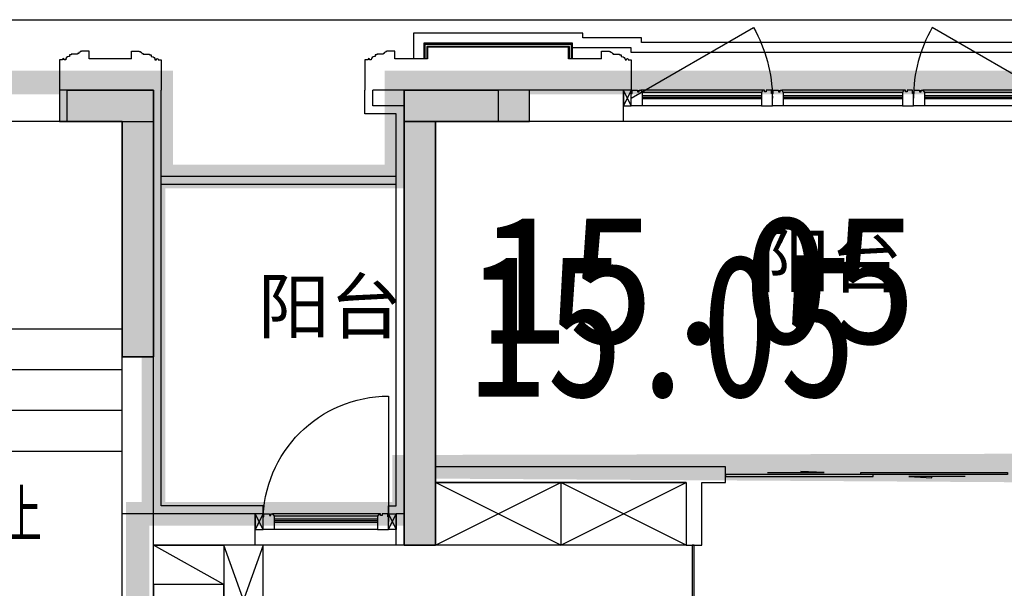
# Model space of a CAD drawing. Header units: millimetres. Extents: x 296296 to 297283, y 219875 to 220035.
# Tile 55 of 256: x 296673.63 to 296679.91, y 220020.14 to 220023.77. Entities that reach past the tile are written whole.
import ezdxf

# ---------------------------------------------------------------- set-up
doc = ezdxf.new("R2010")
doc.units = ezdxf.units.MM
doc.linetypes.add('-DASH', pattern=[0.35, 0.25, -0.1])
doc.linetypes.add('DASH', pattern=[0.35, 0.25, -0.1])
doc.layers.add('$面积结果', color=7, linetype='Continuous')
doc.layers.add('面积-住宅半面积', color=1, linetype='Continuous')
doc.layers.add('面积-计容-住宅-0.5', color=1, linetype='Continuous', lineweight=0)
doc.layers.add('面积-计容-住宅-1', color=1, linetype='Continuous', lineweight=0)
doc.styles.add('_TCH_DIM', font='SIMPLEX', dxfattribs={"bigfont": 'GBCBIG'})
doc.styles.add('dw', font='simhei.ttf')
doc.styles.get("Standard").update_dxf_attribs({"font": 'arial.ttf'})

# ---------------------------------------------------------------- blocks, each defined once
blk = doc.blocks.new('*U14')
at = {"lineweight": -2}
blk.add_hatch(color=253, dxfattribs=at).paths.add_polyline_path([(0, 200), (700, 0), (0, 0)])
at = {"color": 253, "linetype": 'DASH', "lineweight": -2}
blk.add_line((1050, 806.2177826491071), (700, 200), dxfattribs=at)
at = {"color": 253, "lineweight": -2}
for p, q in [((700, 200), (93.7822173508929, 550)), ((0, 200), (0, 0)), ((700, 200), (0, 200)), ((0, 200), (700, 0)), ((700, 0), (700, 200)), ((0, 0), (700, 0))]:
    blk.add_line(p, q, dxfattribs=at)
at = {"color": 253, "linetype": 'DASH', "lineweight": -2}
blk.add_arc((700, 200), 700, 60.00000000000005, 180, dxfattribs=at)
blk = doc.blocks.new('$DORLIB2D$00000127')
at = {"color": 253, "lineweight": -2}
for points in [[(-0.5333333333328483, 0.7948983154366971), (-0.5333333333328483, 0.690405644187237)], [(-0.0333333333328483, 0.7948983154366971), (-0.5333333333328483, 0.7948983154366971)], [(-0.0333333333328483, 0.7948983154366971), (-0.0333333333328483, 0.690405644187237)], [(0.5333333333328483, 0.7948983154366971), (0.0333333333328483, 0.7948983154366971)], [(0.0333333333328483, 0.7948983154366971), (0.0333333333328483, 0.690405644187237)], [(0.5333333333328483, 0.7948983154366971), (0.5333333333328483, 0.690405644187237)], [(-0.0333333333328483, 0.690405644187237), (-0.5333333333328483, 0.690405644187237)], [(0.5333333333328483, 0.690405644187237), (0.0333333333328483, 0.690405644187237)], [(0.5, 0.4999999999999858), (-0.5, 0.4999999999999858)]]:
    blk.add_lwpolyline(points, dxfattribs=at)
blk = doc.blocks.new('$DORLIB2D$00000116')
at = {"color": 253, "lineweight": -2}
for p, q in [((-0.4999999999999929, 7.1e-15), (-0.146446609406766, 0.353553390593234)), ((0.5000000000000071, 7.1e-15), (0.1464466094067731, 0.353553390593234))]:
    blk.add_line(p, q, dxfattribs=at)
for centre, radius, start, end in [((-0.4999999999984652, 4.832e-13), 0.4999999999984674, 0, 45), ((0.4999999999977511, 9.059e-13), 0.4999999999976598, 135, 180)]:
    blk.add_arc(centre, radius, start, end, dxfattribs=at)
blk = doc.blocks.new('洋房核心筒（标准层）')
at = {"color": 253}
for p, q in [((13399.99999975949, 9700.000023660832), (13400.00000002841, 13200.00000022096)), ((13400.00000002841, 13200.00000022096), (13600.00000002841, 13200.00000020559)), ((14930.00000002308, 13200.00000001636), (13599.99999987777, 13200.00000002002)), ((13599.99999987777, 13200.00000002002), (13599.99999987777, 11879.99999977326)), ((13599.99999975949, 9700.000023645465), (13600.00000002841, 13200.00000020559)), ((15926.98729813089, 13199.99999989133), (14930.00000002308, 13200.00000001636)), ((14929.99999986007, 11900.00000001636), (14930.00000002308, 13200.00000001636)), ((15189.99999986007, 11899.99999998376), (15190.00000002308, 13199.99999998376)), ((15449.99999986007, 11899.99999995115), (15450.00000002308, 13199.99999995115)), ((15709.99999986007, 11899.99999991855), (15710.00000002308, 13199.99999991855)), ((16275.05942885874, 12597.12138459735), (15926.98729813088, 13199.99999989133)), ((17270.00000002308, 13199.99999972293), (16042.45735196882, 13199.99999987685)), ((16375.05942886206, 12623.91630382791), (16042.45735196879, 13199.99999987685)), ((16229.99999998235, 12875.16660483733), (16230.00000002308, 13199.99999985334)), ((16489.99999992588, 12424.83339483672), (16490.00000002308, 13199.99999982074)), ((16749.99999986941, 11974.50018483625), (16750.00000002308, 13199.99999978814)), ((17009.99999986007, 11899.99999975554), (17010.00000002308, 13199.99999975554)), ((17269.99999986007, 11899.99999972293), (17270.00000002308, 13199.99999972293)), ((18600.00000003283, 13199.99999955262), (17269.99999994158, 13199.99999972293)), ((18599.9999998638, 11879.99999964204), (18600.00000003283, 13199.99999955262)), ((18599.99999976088, 9700.000023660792), (18600.00000002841, 13199.9999995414)), ((18600.00000002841, 13199.9999995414), (18800.00000002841, 13199.99999952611)), ((18799.99999976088, 9700.000023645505), (18800.00000002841, 13199.99999952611)), ((15969.99999986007, 11899.99999988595), (15970.00000001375, 13125.49981483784)), ((16229.99999986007, 11899.99999985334), (16229.99999995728, 12675.16660483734)), ((16455.45941541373, 12645.45941528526), (16275.05942885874, 12597.12138459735)), ((16282.56718102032, 12439.41447386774), (16455.45941541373, 12645.45941528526)), ((16454.91873227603, 12485.5959328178), (16282.56718102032, 12439.41447386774)), ((16677.54264791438, 11899.99999979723), (16354.91873227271, 12458.80101358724)), ((16793.01270175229, 11899.99999978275), (16454.91873227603, 12485.5959328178)), ((16489.99999986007, 11899.99999982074), (16489.9999999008, 12224.83339483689)), ((13599.99999987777, 11879.9999998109), (13599.9999998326, 11099.9999998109)), ((14899.99999987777, 11879.99999973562), (13599.99999987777, 11879.9999998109)), ((14899.99999987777, 11900.00000002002), (14929.99999986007, 11900.00000001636)), ((14899.99999987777, 11879.99999973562), (14899.99999987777, 11900.00000002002)), ((14899.99999983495, 11100.00000003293), (14899.99999988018, 11900.00000003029)), ((15999.99999988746, 11899.99999988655), (14899.99999988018, 11900.00000003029)), ((14899.99999987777, 11879.99999973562), (14899.9999998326, 11099.99999973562)), ((16677.54264791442, 11899.99999979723), (14929.99999986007, 11900.00000001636)), ((17299.99999987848, 11899.99999971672), (15999.99999988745, 11899.99999988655)), ((17269.99999986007, 11899.99999972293), (16793.01270175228, 11899.99999978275)), ((17269.99999986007, 11899.99999972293), (17299.99999986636, 11899.99999971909)), ((17299.99999986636, 11899.99999971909), (17299.9999998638, 11879.99999971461)), ((17299.99999983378, 11099.99999971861), (17299.99999987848, 11899.99999971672)), ((17299.99999982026, 11099.99999971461), (17299.9999998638, 11879.99999971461)), ((17299.9999998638, 11879.99999971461), (18599.9999998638, 11879.99999964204)), ((18599.99999982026, 11099.99999964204), (18599.9999998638, 11879.99999964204)), ((14999.9999998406, 11200.00000001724), (14999.99999987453, 11800.00000001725)), ((15899.9999998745, 11799.99999989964), (14999.99999987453, 11800.00000001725)), ((15899.99999985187, 11399.99999988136), (15899.9999998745, 11799.99999989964)), ((17199.99999987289, 11799.9999997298), (15999.99999987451, 11799.99999988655)), ((15999.99999985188, 11399.99999986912), (15999.99999987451, 11799.99999988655)), ((17199.99999983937, 11199.99999972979), (17199.99999987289, 11799.9999997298)), ((14899.99999986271, 11619.99999973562), (13599.99999986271, 11619.9999998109)), ((17299.99999984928, 11619.99999971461), (18599.99999984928, 11619.99999964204)), ((15649.99999984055, 11199.99999991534), (15649.99999985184, 11399.99999991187)), ((15899.99999985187, 11399.99999988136), (15649.99999985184, 11399.99999991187)), ((16599.99999985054, 11399.99999979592), (15999.99999985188, 11399.99999986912)), ((16599.99999983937, 11199.99999979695), (16599.99999985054, 11399.99999979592)), ((14899.99999984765, 11359.99999973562), (13599.99999984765, 11359.9999998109)), ((17299.99999983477, 11359.99999971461), (18599.99999983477, 11359.99999964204)), ((15749.99999983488, 11099.99999989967), (15749.99999984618, 11299.99999989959)), ((15999.99999984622, 11299.99999986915), (15749.99999984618, 11299.99999989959)), ((16499.99999984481, 11299.99999980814), (15999.99999984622, 11299.99999986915)), ((16499.99999983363, 11099.99999980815), (16499.99999984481, 11299.99999980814)), ((14999.99999985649, 11100.00000001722), (14999.99999987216, 11200.00000001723)), ((15649.99999984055, 11199.99999991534), (15599.99999987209, 11199.99999992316)), ((15599.99999987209, 11199.99999992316), (15599.99999985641, 11099.99999992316)), ((16599.99999980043, 11099.99999979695), (16599.99999981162, 11199.99999979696)), ((17199.99999983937, 11199.99999972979), (17199.99999980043, 11099.9999997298)), ((14899.9999998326, 11099.99999973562), (13599.9999998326, 11099.9999998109)), ((14899.99999983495, 11100.00000003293), (14999.99999985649, 11100.00000001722)), ((15599.99999985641, 11099.99999992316), (15749.99999983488, 11099.99999989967)), ((16499.99999983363, 11099.99999980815), (16599.99999980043, 11099.99999979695)), ((17199.99999980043, 11099.9999997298), (17299.99999983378, 11099.99999971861)), ((17299.99999982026, 11099.99999971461), (18599.99999982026, 11099.99999964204)), ((14874.99999968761, 9800.000023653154), (14874.99999965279, 9185.000023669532)), ((17324.99999968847, 9800.000023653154), (14874.99999968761, 9800.000023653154)), ((17324.99999965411, 9185.000023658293), (17324.99999968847, 9800.000023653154)), ((13399.99999975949, 9700.000023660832), (13599.99999975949, 9700.000023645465)), ((18599.99999976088, 9700.000023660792), (18799.99999976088, 9700.000023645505)), ((15074.99999965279, 9185.00002365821), (15074.99999967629, 9600.000023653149)), ((17124.9999996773, 9600.000023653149), (15074.99999967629, 9600.000023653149)), ((17124.9999996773, 9600.000023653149), (17124.99999965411, 9185.000023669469)), ((14874.99999965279, 9185.000023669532), (15074.99999965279, 9185.00002365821)), ((17124.99999965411, 9185.000023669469), (17324.99999965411, 9185.000023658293)), ((15074.9999995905, 8085.000023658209), (14874.9999995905, 8085.000023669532)), ((14874.9999995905, 8085.000023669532), (14874.99999953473, 7100.000023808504)), ((15074.99999954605, 7300.000023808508), (15074.9999995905, 8085.000023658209)), ((17324.99999959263, 8085.000023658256), (17124.99999959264, 8085.000023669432)), ((17124.99999959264, 8085.000023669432), (17124.99999954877, 7300.000023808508)), ((17324.9999995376, 7100.000023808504), (17324.99999959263, 8085.000023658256)), ((17124.99999954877, 7300.000023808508), (15074.99999954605, 7300.000023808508)), ((17324.9999995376, 7100.000023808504), (14874.99999953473, 7100.000023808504))]:
    blk.add_line(p, q, dxfattribs=at)
at = {"color": 253, "lineweight": -2}
for p, q in [((16874.99999966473, 9375.000023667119), (15324.99999966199, 9375.000023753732)), ((15324.99999966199, 9375.000023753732), (15324.99999957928, 7895.000023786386)), ((16874.99999958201, 7895.000023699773), (15324.99999966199, 9375.000023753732)), ((16874.99999966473, 9375.000023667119), (15324.99999957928, 7895.000023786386)), ((16874.99999958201, 7895.000023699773), (16874.99999966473, 9375.000023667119)), ((15324.99999957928, 7895.000023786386), (16874.99999958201, 7895.000023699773)), ((16564.99999957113, 7710.000023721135), (15634.9999995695, 7710.000023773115)), ((15634.9999995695, 7710.000023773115), (15634.99999955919, 7525.000023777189)), ((16564.99999956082, 7525.000023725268), (16564.99999957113, 7710.000023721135)), ((15634.99999955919, 7525.000023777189), (16564.99999956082, 7525.000023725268))]:
    blk.add_line(p, q, dxfattribs=at)
at = {"color": 253}
for points in [[(14249.99999982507, 10969.99999977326, 0, 0, 0), (14249.99999987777, 12550.00000002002, 0, 0, 0), (16229.99999994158, 12549.99999985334, 0, 80.00000000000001, 0), (15929.99999994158, 12549.9999998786, 0, 0, 0)], [(17949.999999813, 10969.99999967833, 0, 0, 0), (17949.99999994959, 12549.99999963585, 0, 0, 0), (16489.99999994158, 12549.99999982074, 0, 80.00000000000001, 0), (16789.99999994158, 12549.99999982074, 0, 0, 0)]]:
    blk.add_lwpolyline(points, format="xyseb", dxfattribs=at)
at = {"color": 253, "lineweight": -2}
blk.add_lwpolyline([(17299.99999980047, 11099.99992195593), (17299.99999989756, 11899.99999971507), (14899.99999988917, 11900.00000006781), (14899.99999977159, 11100.0000000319)], dxfattribs=at)
blk.add_lwpolyline([(15749.99999983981, 11299.99999997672), (16499.99999983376, 11299.99999997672), (16499.99999983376, 11099.99999980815), (15749.99999983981, 11099.99999980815)], close=True, dxfattribs=at)
at = {"color": 253, "lineweight": -2, "xscale": -1, "rotation": 180}
blk.add_blockref('*U14', (15774.94990664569, 11299.98568751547), dxfattribs=at)
at = {"color": 253}
for name, p, xscale, yscale, zscale, rotation in [('$DORLIB2D$00000116', (15299.99999986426, 11149.9999999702), 600, 600, 600, 179.9999999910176), ('$DORLIB2D$00000116', (16899.999999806, 11149.99999976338), -600, 600, -600, 179.9999999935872), ('$DORLIB2D$00000127', (14974.99999962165, 8635.000023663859), 1100, -200, 1100, 89.99999999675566), ('$DORLIB2D$00000127', (17224.99999962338, 8635.000023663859), 1100, 200, 1100, 89.99999999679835)]:
    blk.add_blockref(name, p, dxfattribs=dict(at, xscale=xscale, yscale=yscale, zscale=zscale, rotation=rotation))
at = {"color": 253, "style": '_TCH_DIM'}
for s, p in [('电', (15184.66559205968, 11273.07109868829)), ('水', (16787.66644105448, 11273.07109868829)), ('下', (14155.05319131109, 10519.89999977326)), ('上', (17845.74468065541, 10519.89999967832)), ('电梯', (15884.71652595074, 8513.51764473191))]:
    blk.add_text(s, height=337.5886524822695, dxfattribs=at).set_placement(p)
blk = doc.blocks.new('wy53eu64i765i57i78i')
blk.add_hatch(color=253).paths.add_polyline_path([(968574.8600675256, 192758.4369128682), (968574.8600675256, 191258.4020578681), (968774.8600675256, 191258.4020578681), (968774.8600675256, 192958.4369128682), (968174.8600675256, 192958.4369128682), (968174.8600675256, 192758.4369128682)], flags=0)
blk.add_hatch(color=253).paths.add_polyline_path([(970374.8556005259, 192958.4369168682), (970374.8467965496, 190058.4376608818), (970574.8467965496, 190058.4376608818), (970574.8556005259, 192758.4369128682), (971174.8564829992, 192758.4377494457), (971174.8564829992, 192958.4377494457)])
at = {"color": 253}
for points in [[(968574.8600675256, 192758.4369128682), (968574.8600675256, 191258.4020578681), (968774.8600675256, 191258.4020578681), (968774.8600675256, 192958.4369128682), (968174.8600675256, 192958.4369128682), (968174.8600675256, 192758.4369128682), (968574.8600675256, 192758.4369128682)], [(970374.8556005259, 192958.4369168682), (970374.8467965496, 190058.4376608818), (970574.8467965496, 190058.4376608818), (970574.8556005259, 192758.4369128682), (971174.8564829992, 192758.4377494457), (971174.8564829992, 192958.4377494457), (970374.8556005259, 192958.4369168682)]]:
    blk.add_lwpolyline(points, close=True, dxfattribs=at)
blk = doc.blocks.new('sayea5yuteaytuytrauyt')
h = blk.add_hatch()
h.set_pattern_fill('钢筋混凝土', color=253, scale=100)
h.set_pattern_definition([(45, (0, 0), (-176.7766952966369, 176.7766952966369), []), (49.99999999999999, (0, 0), (717.2601826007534, -62.75213498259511), [75, -825]), (355, (0, 0), (-138.751333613, 752.1921337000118), [60, -660]), (100.4514, (59.77168, -5.22934), (578.5093817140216, 689.4395420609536), [63.74019000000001, -701.142112]), (46.1842, (0, 200), (1067.241048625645, -165.5190143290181), [112.5, -1237.5]), (96.63560000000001, (88.936745, 186.206693), (934.6627055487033, 974.1178709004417), [95.610288, -1051.713]), (351.1842, (0, 200), (934.6619451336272, 974.1186009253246), [90, -990]), (21, (100, 150), (596.9070521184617, -402.6188906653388), [75, -825]), (326.0000000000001, (100, 150), (243.3153319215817, 725.150045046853), [60, -660]), (71.4514, (149.742233, 116.448394), (840.22262858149, 322.5304967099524), [63.74019000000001, -701.142112]), (37.5, (0, 0), (12.15985531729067, 332.8938538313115), [0, -652, 0, -670, 0, -662.5]), (7.5, (0, 0), (263.0695374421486, 394.4117118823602), [0, -382, 0, -637, 0, -252.5]), (327.5, (-223, 0), (533.822436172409, -22.55487173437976), [0, -250, 0, -780, 0, -1035]), (317.5, (-323, 0), (583.1861693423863, 100.1049823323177), [0, -325, 0, -518, 0, -735])])
h.paths.add_polyline_path([(1007424.854593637, 89058.43775986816), (1007424.854593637, 87258.43856486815), (1007174.854593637, 87258.43856486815), (1007174.854593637, 89058.43775986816)])
h.paths.add_polyline_path([(1021574.855280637, 89058.43775986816), (1021574.855280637, 87258.43856486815), (1021324.855280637, 87258.43856486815), (1021324.855280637, 89058.43775986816)])
h.paths.add_polyline_path([(989374.8548266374, 89058.43775186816), (989374.8548266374, 87258.43815686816), (989124.8548266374, 87258.43815686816), (989124.8548266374, 89058.43775186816)])
h.paths.add_polyline_path([(1039624.855051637, 89058.43775186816), (1039624.855051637, 87258.43815686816), (1039374.855051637, 87258.43815686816), (1039374.855051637, 89058.43775186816)])
h.paths.add_polyline_path([(1014474.854936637, 87858.43815686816), (1014474.854936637, 84858.43816086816), (1014274.854936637, 84858.43816086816), (1014274.854936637, 87858.43815686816)])
h.paths.add_polyline_path([(1044574.854944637, 92958.43692786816), (1044574.854944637, 91158.43691286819), (1044374.854944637, 91158.43691286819), (1044374.854944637, 92758.43691286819), (1044074.854822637, 92758.43691286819), (1044074.854822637, 92958.43691286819)])
h.paths.add_polyline_path([(984374.8549336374, 92758.43691286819), (984374.8549336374, 91158.43691286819), (984174.8549336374, 91158.43691286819), (984174.8548116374, 92958.43691286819), (984674.8550556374, 92958.43691286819), (984674.8550556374, 92758.43691286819)])
h.paths.add_polyline_path([(1027974.850721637, 92758.43691286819), (1027974.850721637, 91258.40206186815), (1027774.850721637, 91258.40206186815), (1027774.850721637, 92958.43691286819), (1028324.850721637, 92958.43691286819), (1028324.850721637, 92758.43691286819)])
h.paths.add_polyline_path([(1000974.859155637, 92958.43691286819), (1000974.859155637, 91258.40206186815), (1000774.859155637, 91258.40206186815), (1000774.859155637, 92758.43691286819), (1000424.859155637, 92758.43691286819), (1000424.859155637, 92958.43691286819)])
h.paths.add_polyline_path([(1033174.859613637, 92958.43691286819), (1033174.859613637, 91258.40205786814), (1032974.859613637, 91258.40205786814), (1032974.859613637, 92758.43691286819), (1032624.859613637, 92758.43691286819), (1032624.859613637, 92958.43691286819)])
h.paths.add_polyline_path([(995774.8502636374, 92758.43691286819), (995774.8502636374, 91258.40205786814), (995574.8502636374, 91258.40205786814), (995574.8502636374, 92958.43691286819), (996124.8502636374, 92958.43691286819), (996124.8502636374, 92758.43691286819)])
h.paths.add_polyline_path([(1014874.854936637, 80258.43772586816), (1014874.854936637, 80058.43772586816), (1014274.854936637, 80058.43772586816), (1014274.854936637, 81858.43772586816), (1014474.854936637, 81858.43772586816), (1014474.854936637, 80258.43772586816)])
h.paths.add_polyline_path([(1046674.855165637, 92358.43775186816), (1046674.855165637, 90658.43777086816), (1046474.855165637, 90658.43777086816), (1046474.855165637, 92158.43775186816), (1046024.855051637, 92158.43775186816), (1046024.855051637, 92358.43775186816)])
h.paths.add_polyline_path([(982274.8547116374, 92158.43775186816), (982274.8547116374, 90658.43777086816), (982074.8547116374, 90658.43777086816), (982074.8547116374, 92358.43775186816), (982724.8548266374, 92358.43775186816), (982724.8548266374, 92158.43775186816)])
h.paths.add_polyline_path([(1042874.855566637, 80058.43772586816), (1042874.855604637, 79458.43791586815), (1042074.855596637, 79458.43791586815), (1042074.855596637, 79658.43791586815), (1042674.855566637, 79658.43791586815), (1042674.855528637, 80258.43772586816), (1043624.855539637, 80258.43772586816), (1043624.855539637, 80058.43772586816)])
h.paths.add_polyline_path([(1010674.855341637, 80058.43772586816), (1010674.855379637, 79458.43791586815), (1009874.855367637, 79458.43791586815), (1009874.855367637, 79658.43791586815), (1010474.855341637, 79658.43791586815), (1010474.855303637, 80258.43772586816), (1011424.855310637, 80258.43772586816), (1011424.855310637, 80058.43772586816)])
h.paths.add_polyline_path([(1018874.854505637, 79658.43791586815), (1018874.854505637, 79458.43791586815), (1018074.854498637, 79458.43791586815), (1018074.854536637, 80058.43772586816), (1017324.854563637, 80058.43772586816), (1017324.854563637, 80258.43772586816), (1018274.854536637, 80258.43773286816), (1018274.854536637, 79658.43791586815)])
h.paths.add_polyline_path([(986674.8542806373, 79658.43791586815), (986674.8542806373, 79458.43791586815), (985874.8542736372, 79458.43791586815), (985874.8543116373, 80058.43772586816), (985124.8543376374, 80058.43772586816), (985124.8543376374, 80258.43772586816), (986074.8543116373, 80258.43773286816), (986074.8543116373, 79658.43791586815)])
h.paths.add_polyline_path([(1016574.855280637, 92758.43691286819), (1016574.855280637, 91158.43691286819), (1016374.855280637, 91158.43691286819), (1016374.855280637, 92158.43775186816), (1016074.855051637, 92158.43775186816), (1016074.855051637, 92358.43775186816), (1016374.855280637, 92358.43775186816), (1016374.855280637, 92958.43691286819), (1016874.855280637, 92958.43691286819), (1016874.855280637, 92758.43691286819)])
h.paths.add_polyline_path([(1012374.854593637, 92158.43775186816), (1012374.854593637, 91158.43691286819), (1012174.854593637, 91158.43691286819), (1012174.854593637, 92758.43691286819), (1011874.854593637, 92758.43691286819), (1011874.854593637, 92958.43691286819), (1012374.854593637, 92958.43691286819), (1012374.854593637, 92358.43775186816), (1012674.854826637, 92358.43775186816), (1012674.854826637, 92158.43775186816)])
h.paths.add_polyline_path([(1031699.854631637, 87258.43614286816), (1031699.854631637, 86658.43778686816), (1029249.854215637, 86658.43778686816), (1029249.854215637, 87258.43614286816), (1029449.854215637, 87258.43614286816), (1029449.854215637, 86858.43778286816), (1031499.854631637, 86858.43778286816), (1031499.854631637, 87258.43614286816)])
h.paths.add_polyline_path([(999499.8556616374, 87258.43614286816), (999499.8556616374, 86658.43778686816), (997049.8552426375, 86658.43778686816), (997049.8552426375, 87258.43614286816), (997249.8552426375, 87258.43614286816), (997249.8552426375, 86858.43778286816), (999299.8556616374, 86858.43778286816), (999299.8556616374, 87258.43614286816)])
h.paths.add_polyline_path([(1029449.854215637, 89158.43772886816), (1029449.854215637, 88743.43829786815), (1029249.854215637, 88743.43829786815), (1029249.854215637, 89358.43772886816), (1031699.854631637, 89358.43772886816), (1031699.854631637, 88743.43913286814), (1031499.854631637, 88743.43913286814), (1031499.854631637, 89158.43772886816)])
h.paths.add_polyline_path([(999499.8556616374, 89358.43772886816), (999499.8556616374, 88743.43829786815), (999299.8556616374, 88743.43829786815), (999299.8556616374, 89158.43772886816), (997249.8552426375, 89158.43772886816), (997249.8552426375, 88743.43913286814), (997049.8552426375, 88743.43913286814), (997049.8552426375, 89358.43772886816)])
h.paths.add_polyline_path([(1026174.845110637, 92958.43691286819), (1026174.845110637, 90058.43717586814), (1025974.845110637, 90058.43717586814), (1025974.845110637, 92758.43691286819), (1025574.850809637, 92758.43691286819), (1025574.850809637, 92958.43691286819)])
h.paths.add_polyline_path([(1002774.864763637, 92758.43691286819), (1002774.864763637, 90058.43717586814), (1002574.864763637, 90058.43717586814), (1002574.864763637, 92958.43691286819), (1003174.859068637, 92958.43691286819), (1003174.859068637, 92758.43691286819)])
h.paths.add_polyline_path([(993974.8547306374, 92958.43691686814), (993974.8547306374, 90058.44779286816), (993774.8547306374, 90058.44779286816), (993774.8547306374, 92758.43691286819), (993374.8515306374, 92758.43691286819), (993374.8515306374, 92958.43691286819)])
h.paths.add_polyline_path([(1034974.855142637, 92758.43691286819), (1034974.855142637, 90058.44779286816), (1034774.855142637, 90058.44779286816), (1034774.855142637, 92958.43691686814), (1035374.858343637, 92958.43691286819), (1035374.858343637, 92758.43691286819)])
h.paths.add_polyline_path([(1046674.855165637, 83408.43776386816), (1046674.855165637, 80058.43772586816), (1046074.855165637, 80058.43772586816), (1046074.855165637, 80258.43772586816), (1046474.855165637, 80258.43772586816), (1046474.855165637, 83408.43776386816)])
h.paths.add_polyline_path([(982674.8547116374, 80258.43772586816), (982674.8547116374, 80058.43772586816), (982074.8547116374, 80058.43772586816), (982074.8547116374, 83408.43776386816), (982274.8547116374, 83408.43776386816), (982274.8547116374, 80258.43772586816)])
h.paths.add_polyline_path([(1001674.854280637, 89358.43772886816), (1001674.854280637, 86658.43778686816), (1001474.854280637, 86658.43778686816), (1001474.854280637, 89158.43772886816), (1000774.859155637, 89158.43772886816), (1000774.859155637, 89358.43772886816)])
h.paths.add_polyline_path([(1027274.855596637, 89158.43772886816), (1027274.855596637, 86658.43778686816), (1027074.855596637, 86658.43778686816), (1027074.855596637, 89358.43772886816), (1027974.850721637, 89358.43772886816), (1027974.850721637, 89158.43772886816)])
h.paths.add_polyline_path([(995074.8548266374, 89158.43772886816), (995074.8548266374, 86658.43778686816), (994874.8548266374, 86658.43778686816), (994874.8548266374, 89358.43772886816), (995774.8502636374, 89358.43772886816), (995774.8502636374, 89158.43772886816)])
h.paths.add_polyline_path([(1033874.855051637, 89358.43772886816), (1033874.855051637, 86658.43778686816), (1033674.855051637, 86658.43778686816), (1033674.855051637, 89158.43772886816), (1032974.859613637, 89158.43772886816), (1032974.859613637, 89358.43772886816)])
h.paths.add_polyline_path([(989374.8548266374, 92958.43691286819), (989374.8548266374, 92158.43691286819), (988974.8548266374, 92158.43691286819), (988974.8548266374, 92958.43691286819)])
h.paths.add_polyline_path([(1007574.854593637, 92958.43691286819), (1007574.854593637, 92158.43691286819), (1007174.854593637, 92158.43691286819), (1007174.854593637, 92958.43691286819)])
h.paths.add_polyline_path([(995074.8548266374, 79658.43738986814), (995074.8548266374, 79258.43738986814), (994374.8548266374, 79258.43738986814), (994374.8548266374, 79658.43738986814)])
h.paths.add_polyline_path([(1002174.854280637, 79658.43738986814), (1002174.854280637, 79258.43738986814), (1001474.854280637, 79258.43738986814), (1001474.854280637, 79658.43738986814)])
h.paths.add_polyline_path([(1027274.855596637, 79658.43738986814), (1027274.855596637, 79258.43738986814), (1026574.855596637, 79258.43738986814), (1026574.855596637, 79658.43738986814)])
h.paths.add_polyline_path([(1034374.855051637, 79658.43738986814), (1034374.855051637, 79258.43738986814), (1033674.855051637, 79258.43738986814), (1033674.855051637, 79658.43738986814)])
h.paths.add_polyline_path([(1039774.855051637, 92958.43691286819), (1039774.855051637, 92158.43691286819), (1039374.855051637, 92158.43691286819), (1039374.855051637, 92958.43691286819)])
h.paths.add_polyline_path([(1021574.855280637, 92958.43691286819), (1021574.855280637, 92158.43691286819), (1021174.855280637, 92158.43691286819), (1021174.855280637, 92958.43691286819)])
at = {"color": 253}
for points in [[(1000974.859155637, 92958.43691286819), (1000974.859155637, 91258.40206186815), (1000774.859155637, 91258.40206186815), (1000774.859155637, 92758.43691286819), (1000424.859155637, 92758.43691286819), (1000424.859155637, 92958.43691286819), (1000974.859155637, 92958.43691286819)], [(1002774.864763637, 92758.43691286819), (1002774.864763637, 90058.43717586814), (1002574.864763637, 90058.43717586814), (1002574.864763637, 92958.43691286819), (1003174.859068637, 92958.43691286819), (1003174.859068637, 92758.43691286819), (1002774.864763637, 92758.43691286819)]]:
    blk.add_lwpolyline(points, close=True, dxfattribs=at)
blk = doc.blocks.new('4uyh5uj6kj67j75rykjtuk7tsik76ykj')
at = {"color": 253}
for p in [(829833.3208160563, 433705.5008984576), (826641.4517531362, 433412)]:
    blk.add_text('阳台', height=337.5886524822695, dxfattribs=at).set_placement(p)
blk = doc.blocks.new('*U1203')
at = {"color": 253}
for p, q in [((799.9957036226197, 150), (-799.9957048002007, 150)), ((-799.9957048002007, 150), (-799.9957048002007, -250)), ((-799.9957048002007, -250), (-5.88790499e-07, 150)), ((0, -250), (-799.9957048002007, 150)), ((0, 150), (0, -250)), ((0, 150), (0, -250)), ((0, -250), (799.9957036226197, 150)), ((799.9957036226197, -250), (0, 150)), ((799.9957036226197, -250), (799.9957036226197, 150)), ((-799.9957048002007, -250), (799.9957036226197, -250))]:
    blk.add_line(p, q, dxfattribs=at)
blk = doc.blocks.new('185洋房-中间套（报建版）-旧规$0$185洋房-边套（报建版）$0$洋房户型$0$$DORLIB2D$00000131')
at = {"color": 253, "lineweight": -2}
for p, q in [((0.1499999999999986, 0.125), (0.2319490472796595, 0.1972603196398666)), ((0.2319490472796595, 0.1972603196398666), (0.2319490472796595, 0.125)), ((-0.5000000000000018, 0.125), (-0.5000000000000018, 0)), ((0.0192439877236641, 0.125), (-0.5000000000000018, 0.125)), ((0.0192439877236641, 0), (0.0192439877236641, 0.125)), ((0.3499999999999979, 0.125), (0.1499999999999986, 0.125)), ((-0.5000000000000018, 0), (0.0192439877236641, 0)), ((-0.0239902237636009, 0), (0.4999999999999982, 0)), ((-0.0239902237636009, -0.125), (-0.0239902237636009, 0)), ((0.4999999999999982, 0), (0.4999999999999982, -0.125)), ((-0.3500000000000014, -0.125), (-0.1500000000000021, -0.125)), ((-0.2319490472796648, -0.1972603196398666), (-0.2319490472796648, -0.125)), ((-0.1500000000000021, -0.125), (-0.2319490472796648, -0.1972603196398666)), ((0.4999999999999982, -0.125), (-0.0239902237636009, -0.125))]:
    blk.add_line(p, q, dxfattribs=at)
blk = doc.blocks.new('185洋房-中间套（报建版）-旧规')
at = {"color": 253, "linetype": 'Continuous'}
for p, q in [((20399.99922599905, 13199.99963090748), (20599.9992259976, 13200.00039144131)), ((20400.00759187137, 10999.99959917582), (20399.99922599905, 13199.99963090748)), ((20600.00759187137, 10999.99997944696), (20599.9992259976, 13200.00039144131)), ((20400.00947418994, 10699.99997944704), (20400.00759187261, 10999.99935200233)), ((22299.9999414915, 10999.99997956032), (20600.00759187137, 10999.99997944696)), ((22450.00043311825, 10999.99997957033), (22299.9999414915, 10999.99997956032)), ((22450.00043312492, 10899.99997957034), (22450.00043311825, 10999.99997957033)), ((20600.0107290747, 10499.99997946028), (20600.00821931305, 10899.99997944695)), ((22199.9999414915, 10899.99997955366), (20600.00821931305, 10899.99997944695)), ((22199.9999414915, 10899.99997955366), (22199.9999414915, 10499.99997954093)), ((22299.9999414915, 10899.99997956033), (22450.00043312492, 10899.99997957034)), ((22299.9999414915, 10499.99997954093), (22299.9999414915, 10899.99997956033)), ((18600.01528048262, 9599.99997953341), (18600.00958371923, 10699.99997932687)), ((19450.01010160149, 10699.99997938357), (18600.00958371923, 10699.99997932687)), ((19450.01010161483, 10499.99997938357), (19450.01010160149, 10699.99997938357)), ((20400.00947418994, 10699.99997944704), (20350.0101016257, 10699.99997944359)), ((20350.01010163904, 10499.99997944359), (20350.0101016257, 10699.99997944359)), ((18800.01424471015, 9799.999979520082), (18800.01061949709, 10499.9999793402)), ((19450.01010161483, 10499.99997938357), (18800.01061949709, 10499.9999793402)), ((20600.0107290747, 10499.99997946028), (20350.01010163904, 10499.99997944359)), ((22199.9999414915, 10499.99997954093), (22299.9999414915, 10499.99997954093))]:
    blk.add_line(p, q, dxfattribs=at)
at = {"color": 253}
for points in [[(19500.00052439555, 10700.00001304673), (19500.00052439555, 10750.00001304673), (18850.00052439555, 10750.00001304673), (18849.9999340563, 13399.99998606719)], [(20300.00052439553, 10700.00001304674), (20300.00052439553, 10750.00001304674), (20350.00052439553, 10750.00001304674), (20350.00052423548, 13250.00001304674), (20149.99992497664, 13250.00001304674), (20149.9999340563, 13400.00002142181)], [(20350.00052425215, 12850.00384984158), (18850.00004544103, 12850.0001244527)], [(20350.00052425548, 12800.00384984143), (18850.00005657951, 12800.00012445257)], [(19250.01528044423, 10249.99997952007), (18800.0152804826, 10499.99997948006)], [(19500.01528044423, 9799.999979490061), (19250.01528044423, 10499.99997945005)], [(19500.01528044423, 10499.99997943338), (19250.01528048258, 9799.999979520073)], [(20350.01010163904, 10499.99997944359), (19450.01010163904, 10499.99997944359)]]:
    blk.add_lwpolyline(points, dxfattribs=at)
for points in [[(18800.0152804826, 10499.99997948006), (19250.01528048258, 10499.99997948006), (19250.01528048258, 10249.99997952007), (18800.0152804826, 10249.99997952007)], [(19250.01528044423, 9799.999979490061), (19500.01528044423, 9799.999979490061), (19500.01528044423, 10499.99997949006), (19250.01528044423, 10499.99997949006)], [(18800.01528048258, 9799.999979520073), (19250.01528048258, 9799.999979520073), (19250.01528048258, 10249.99997952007), (18800.01528048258, 10249.99997952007)]]:
    blk.add_lwpolyline(points, close=True, dxfattribs=at)
at = {"color": 253, "yscale": -100, "zscale": 100}
for p, xscale, rotation in [((23350.00043312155, 10949.99997963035), 1800, 180.000000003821), ((22249.9999414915, 9199.999979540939), 2600, 90)]:
    blk.add_blockref('185洋房-中间套（报建版）-旧规$0$185洋房-边套（报建版）$0$洋房户型$0$$DORLIB2D$00000131', p, dxfattribs=dict(at, xscale=xscale, rotation=rotation))
at = {"color": 253, "xscale": -1}
blk.add_blockref('*U1203', (21400.00423669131, 10749.99997957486), dxfattribs=at)
blk = doc.blocks.new('*U1549')
at = {"color": 253}
blk.add_lwpolyline([(0, 10), (0, -40), (50.00000000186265, -40), (50.00000000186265, -37), (57.00000000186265, -37), (57.00000000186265, -34.0000000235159), (60.00000000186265, -34.0000000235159, 0.4142135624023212), (67.00000000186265, -27.0000000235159), (67.00000000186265, -24.0000000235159), (74.00000000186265, -24.0000000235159), (74.00000000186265, -21.0000000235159), (115.0000009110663, -21.00000039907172), (115.0000008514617, -16.00000011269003), (125.000000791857, -15.99999999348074), (125.0000006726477, -6.000000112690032), (130.0000015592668, -6.000000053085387, 0.4039906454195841), (150.0000010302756, 14.99999982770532), (160.0000006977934, 14.99999974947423), (160.0000006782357, 12.49999989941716, 0.9999999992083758), (170.0000008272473, 12.49999985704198), (170.0000008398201, 14.99999980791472), (190.0000014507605, 14.99999980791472), (190.0000014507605, 209.9999998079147)], format="xyb", dxfattribs=at)
blk = doc.blocks.new('*U1551')
at = {"color": 253}
for points in [[(7970.00000050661, 814.9999839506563), (7970.00000050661, 899.9999839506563), (7900.00000050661, 899.9999839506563), (7900.00000050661, 819.9999839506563), (7905.00000050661, 819.9999839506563), (7905.00000050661, 799.9999839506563), (7940.00000050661, 799.9999839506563), (7940.00000050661, 809.9999839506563), (7950.00000050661, 809.9999839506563), (7950.00000050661, 799.9999839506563), (7960.00000050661, 799.9999839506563)], [(8730.00000050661, 814.9999839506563), (8730.00000050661, 899.9999839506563), (8800.00000050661, 899.9999839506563), (8800.00000050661, 819.9999839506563), (8795.00000050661, 819.9999839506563), (8795.00000050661, 799.9999839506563), (8760.00000050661, 799.9999839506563), (8760.00000050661, 809.9999839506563), (8750.00000050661, 809.9999839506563), (8750.00000050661, 799.9999839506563), (8740.00000050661, 799.9999839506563)]]:
    blk.add_lwpolyline(points, close=True, dxfattribs=at)
for points in [[(7970.00000050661, 899.9999839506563), (8730.00000050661, 899.9999839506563)], [(7970.00000050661, 854.9999839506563), (8730.00000050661, 854.9999839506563)], [(7970.00000050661, 844.9999839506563), (8730.00000050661, 844.9999839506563)], [(7970.00000050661, 834.9999839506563), (8730.00000050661, 834.9999839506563)], [(7960.00000050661, 799.9999839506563), (8740.00000050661, 799.9999839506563)], [(7970.00000050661, 814.9999839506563), (8730.00000050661, 814.9999839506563)]]:
    blk.add_lwpolyline(points, dxfattribs=at)
blk = doc.blocks.new('185洋房外包（2F南入）-中间-报建版$0$seyesryhertyheryetrye')
at = {"color": 253}
blk.add_lwpolyline([(22072.70269624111, 23949.57976469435), (22022.70269624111, 23949.57976469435), (22022.70269624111, 23849.57976469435), (22072.70269624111, 23849.57976469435)], close=True, dxfattribs=at)
for points in [[(22022.70269624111, 23849.57976469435), (22072.70269624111, 23949.57976469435)], [(22022.70269624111, 23949.57976469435), (22072.70269732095, 23849.57976468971)]]:
    blk.add_lwpolyline(points, dxfattribs=at)
blk = doc.blocks.new('*U1556')
at = {"color": 253}
for points in [[(27582.70269778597, 24209.5797758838), (27582.70269778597, 24239.57977569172), (28662.70269778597, 24239.57977569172), (28662.70269778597, 24074.57977569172)], [(27647.70269778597, 24074.57977569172), (27647.70269778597, 24174.57977569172), (28597.70269778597, 24174.57977569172), (28597.70269778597, 24074.57977569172)], [(27652.70269778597, 24074.57977569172), (27652.70269778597, 24169.57977569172), (28592.70269778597, 24169.57977569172), (28592.70269778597, 24074.57977569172)], [(27655.20269778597, 24074.57977569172), (27655.20269778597, 24167.07977569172), (28590.20269778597, 24167.07977569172), (28590.20269778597, 24074.57977569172)], [(27667.70269778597, 24074.57977569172), (27667.70269778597, 24154.57977569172), (28577.70269778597, 24154.57977569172), (28577.70269778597, 24074.57977569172)], [(27672.70269778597, 24074.57977569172), (27672.70269778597, 24149.57977569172), (28572.70269778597, 24149.57977569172), (28572.70269778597, 24074.57977569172)]]:
    blk.add_lwpolyline(points, dxfattribs=at)
blk = doc.blocks.new('*U1562')
at = {"color": 253}
for points in [[(8070.00000050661, 814.9999839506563), (8070.00000050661, 899.9999839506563), (8000.00000050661, 899.9999839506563), (8000.00000050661, 819.9999839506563), (8005.00000050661, 819.9999839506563), (8005.00000050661, 799.9999839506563), (8040.00000050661, 799.9999839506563), (8040.00000050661, 809.9999839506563), (8050.00000050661, 809.9999839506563), (8050.00000050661, 799.9999839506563), (8060.00000050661, 799.9999839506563)], [(8730.00000050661, 814.9999839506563), (8730.00000050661, 899.9999839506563), (8800.00000050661, 899.9999839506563), (8800.00000050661, 819.9999839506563), (8795.00000050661, 819.9999839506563), (8795.00000050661, 799.9999839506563), (8760.00000050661, 799.9999839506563), (8760.00000050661, 809.9999839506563), (8750.00000050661, 809.9999839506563), (8750.00000050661, 799.9999839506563), (8740.00000050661, 799.9999839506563)]]:
    blk.add_lwpolyline(points, close=True, dxfattribs=at)
for points in [[(8070.00000050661, 899.9999839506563), (8730.00000050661, 899.9999839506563)], [(8070.00000050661, 854.9999839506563), (8730.00000050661, 854.9999839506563)], [(8070.00000050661, 844.9999839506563), (8730.00000050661, 844.9999839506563)], [(8070.00000050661, 834.9999839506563), (8730.00000050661, 834.9999839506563)], [(8060.00000050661, 799.9999839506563), (8740.00000050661, 799.9999839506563)], [(8070.00000050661, 814.9999839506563), (8730.00000050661, 814.9999839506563)]]:
    blk.add_lwpolyline(points, dxfattribs=at)
blk = doc.blocks.new('185洋房外包（2F南入）-中间-报建版')
at = {"color": 253, "linetype": 'Continuous'}
for p, q in [((16207.36403893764, 23849.57977558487), (16007.36403792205, 23849.57977558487)), ((16007.36403792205, 23749.57977558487), (16007.36403792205, 23849.57977558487)), ((17607.36404058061, 23849.57977558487), (16207.36403893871, 23849.57977559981)), ((17607.36404057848, 23649.57977558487), (17607.36404058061, 23849.57977558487)), ((16207.36403893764, 23749.57977558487), (16007.36403792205, 23749.57977558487)), ((16207.36403893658, 23649.57977559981), (16207.36403893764, 23749.57977558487)), ((17607.36404057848, 23649.57977558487), (16207.36403893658, 23649.57977559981))]:
    blk.add_line(p, q, dxfattribs=at)
at = {"color": 253}
for points in [[(11907.36403493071, 24299.57976449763), (28007.36406885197, 24299.57976449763)], [(25217.36406739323, 24184.57977588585), (24842.364069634, 24184.57977588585), (24842.364069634, 24154.57977588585), (23472.36406572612, 24154.57977588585), (23472.36406572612, 24184.57977588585), (22492.36403589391, 24184.57977588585), (22492.36403589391, 24154.57977588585), (21322.36403590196, 24154.57977588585), (21322.36403590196, 24184.57977588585), (20292.36403589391, 24184.57977588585), (20292.36403589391, 24154.57977588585), (17722.364035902, 24154.57977588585), (17722.364035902, 24184.57977588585), (17347.3640344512, 24184.57977588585)], [(17467.36403445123, 24049.57977569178), (17257.36403445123, 24049.57977569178), (17257.36403445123, 24124.57977569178), (16357.36403445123, 24124.57977569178), (16357.36403445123, 24049.57977569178), (16147.36403636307, 24049.57977569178)], [(25282.36406739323, 24119.57977588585), (24907.364069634, 24119.57977588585), (24907.364069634, 24089.57977588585), (23407.36406572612, 24089.57977588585), (23407.36406572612, 24119.57977588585), (22557.36403589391, 24119.57977588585), (22557.36403589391, 24089.57977588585), (21257.36403590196, 24089.57977588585), (21257.36403590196, 24119.57977588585), (20357.36403589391, 24119.57977588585), (20357.36403589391, 24089.57977588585), (17657.364035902, 24089.57977588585), (17657.364035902, 24119.57977588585), (17282.3640344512, 24119.57977588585)], [(14467.36403636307, 24049.57977569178), (14197.36403636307, 24049.57977569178)], [(20407.36404057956, 23649.57977558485), (17607.36404057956, 23649.57977558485)]]:
    blk.add_lwpolyline(points, dxfattribs=at)
for points in [[(17657.36404057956, 23799.57977773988), (18436.78690398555, 24249.57977773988, -0.1316524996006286), (18557.36404057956, 23799.57977061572)], [(20357.36404057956, 23799.57977773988), (19577.94117717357, 24249.57977773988, 0.1316524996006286), (19457.36404057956, 23799.57977061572)], [(15307.3646934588, 21099.5797784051, -0.414213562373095), (16107.3646934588, 21899.5797784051), (16107.3646934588, 21099.5797784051)]]:
    blk.add_lwpolyline(points, format="xyb", dxfattribs=at)
at = {"color": 253, "xscale": -1}
blk.add_blockref('*U1556', (44930.06673223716, -24.99999999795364), dxfattribs=at)
at = {"color": 253, "rotation": 180}
for name, p in [('*U1549', (14197.36403924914, 24059.57977569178)), ('*U1549', (16147.36403636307, 24059.57977569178)), ('185洋房外包（2F南入）-中间-报建版$0$seyesryhertyheryetrye', (39680.06673682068, 47699.15954243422)), ('*U1551', (26457.36404108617, 24649.57976168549)), ('*U1551', (27357.36404108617, 24649.57976168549)), ('*U1551', (28257.36404108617, 24649.57976168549)), ('185洋房外包（2F南入）-中间-报建版$0$seyesryhertyheryetrye', (37330.06738969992, 44999.15954309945)), ('*U1562', (24107.36469396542, 21949.57976235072))]:
    blk.add_blockref(name, p, dxfattribs=at)
at = {"color": 253, "xscale": -1, "rotation": 180}
for name, p in [('*U1549', (14467.36403347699, 24059.57977569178)), ('*U1549', (17467.36403445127, 24059.57977569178)), ('185洋房外包（2F南入）-中间-报建版$0$seyesryhertyheryetrye', (-5915.338002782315, 44999.15954309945))]:
    blk.add_blockref(name, p, dxfattribs=at)

msp = doc.modelspace()

# ---------------------------------------------------------------- block references
at = {"xscale": 0.001, "yscale": 0.001, "zscale": 0.001}
for name, p in [('wy53eu64i765i57i78i', (295705.7037488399, 219830.3577637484)), ('sayea5yuteaytuytrauyt', (295673.5037488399, 219930.3577637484)), ('4uyh5uj6kj67j75rykjtuk7tsik76ykj', (295848.5037488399, 219588.3577637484)), ('洋房核心筒（标准层）', (296655.6786040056, 220009.9162014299))]:
    msp.add_blockref(name, p, dxfattribs=at)

# ---------------------------------------------------------------- next in the draw order: block references
msp.add_blockref('185洋房-中间套（报建版）-旧规', (296655.6786040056, 220009.9162014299), dxfattribs=at)

# ---------------------------------------------------------------- next in the draw order: linework, layer by layer
at = {"layer": '面积-计容-住宅-0.5', "color": 1, "linetype": '-DASH', "const_width": 0.15}
msp.add_lwpolyline([(296676.0286110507, 220022.7662013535), (296676.0286021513, 220022.7662012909), (296674.478604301, 220022.7662101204), (296674.478604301, 220020.6162102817), (296676.0786123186, 220020.6162104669), (296676.07860989, 220020.9161932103), (296680.6786043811, 220020.9162018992), (296680.6786043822, 220022.0162018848), (296680.8786042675, 220022.0162014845), (296680.8786042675, 220022.6162015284), (296680.9286041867, 220022.6162014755), (296680.9286046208, 220023.3662014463), (296676.0286018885, 220023.3661932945), (296676.0286024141, 220022.7662059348), (296676.0286110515, 220022.7662059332)], dxfattribs=at)
at = {"layer": '面积-计容-住宅-1', "const_width": 0.15}
for points in [[(296669.0286043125, 220023.3662014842), (296669.0286064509, 220022.7662014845), (296669.0786043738, 220022.7662014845), (296669.0786042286, 220020.6162014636), (296669.1786040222, 220020.6162014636), (296669.1786043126, 220019.6162014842), (296668.4786043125, 220019.6162014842), (296668.4786043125, 220017.1162014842), (296675.0786043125, 220017.1162014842), (296675.0786043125, 220019.6162014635), (296674.3786043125, 220019.6162014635), (296674.3786046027, 220020.6162013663), (296674.4786043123, 220020.6162013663), (296674.4786042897, 220022.7662012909), (296674.5286045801, 220022.7662012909), (296674.5286043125, 220023.3662014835)], [(296676.0786111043, 220020.9162018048), (296680.6786045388, 220020.9162014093), (296680.6786042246, 220022.0162014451), (296682.4786044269, 220022.0162014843), (296682.4786041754, 220022.7162015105), (296685.8786041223, 220022.7162014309), (296685.878604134, 220022.1162014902), (296687.8786043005, 220022.1162014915), (296687.8786043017, 220015.8162014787), (296687.8786043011, 220015.8162014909), (296687.8786043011, 220011.0162014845), (296684.1786043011, 220011.0162014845), (296684.1786043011, 220010.416201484), (296680.6786043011, 220010.416201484), (296680.6786043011, 220012.1662014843), (296675.1786042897, 220012.1662014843), (296675.1786042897, 220012.1662014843), (296671.7786042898, 220012.1662014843), (296671.7786042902, 220017.1162014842), (296675.0786042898, 220017.1162014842), (296675.0786042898, 220019.6162014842), (296674.3786042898, 220019.6162014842), (296674.3786042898, 220020.6162013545), (296676.0786111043, 220020.6162018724)]]:
    msp.add_lwpolyline(points, close=True, dxfattribs=at)

# ---------------------------------------------------------------- next in the draw order: block references
at = {"xscale": 0.001, "yscale": 0.001, "zscale": 0.001}
msp.add_blockref('185洋房外包（2F南入）-中间-报建版', (296659.8712399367, 219999.4666216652), dxfattribs=at)

# ---------------------------------------------------------------- next in the draw order: texts
at = {"layer": '$面积结果', "color": 1, "style": 'dw'}
msp.add_text('15.05', height=0.820663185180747, dxfattribs=at).set_placement((296676.5633945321, 220021.7009728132))
at = {"layer": '面积-住宅半面积', "color": 1, "style": 'dw', "width": 0.7999999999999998}
msp.add_text('15.05', height=0.9100000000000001, dxfattribs=at).set_placement((296676.4903578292, 220021.3629633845))

doc.saveas('drawing.dxf')
